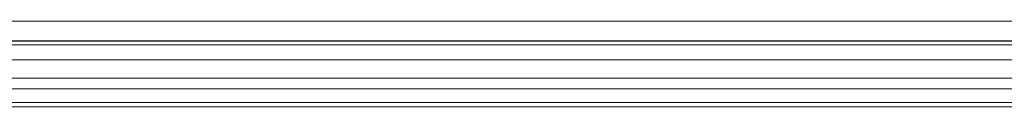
# Model space of a CAD drawing. Header units: millimetres. Extents: x 0 to 1118, y 0 to 864.
# Tile 73 of 256: x 109.01 to 141.71, y 383.41 to 386.26. Entities that reach past the tile are written whole.
import ezdxf

# ---------------------------------------------------------------- set-up
doc = ezdxf.new("R2010")
doc.units = ezdxf.units.MM

msp = doc.modelspace()

# ---------------------------------------------------------------- linework, layer by layer
at = {"color": 9, "linetype": 'Continuous', "lineweight": 0}
for p, q in [((286.5085, 386.2583), (98.6912, 386.2583)), ((99.2624, 385.5958), (285.9374, 385.5958)), ((285.9374, 384.9708), (99.2624, 384.9708)), ((99.2624, 384.3654), (285.9374, 384.3654)), ((285.9374, 384.0119), (99.2624, 384.0119)), ((99.2624, 383.5548), (285.9374, 383.5548))]:
    msp.add_line(p, q, dxfattribs=at)
at = {"color": 7, "linetype": 'Continuous', "lineweight": 15}
for p, q in [((286.5085, 385.6083), (98.6912, 385.6083)), ((99.2624, 385.4708), (285.9374, 385.4708)), ((285.9374, 383.4083), (99.2624, 383.4083))]:
    msp.add_line(p, q, dxfattribs=at)

doc.saveas('drawing.dxf')
